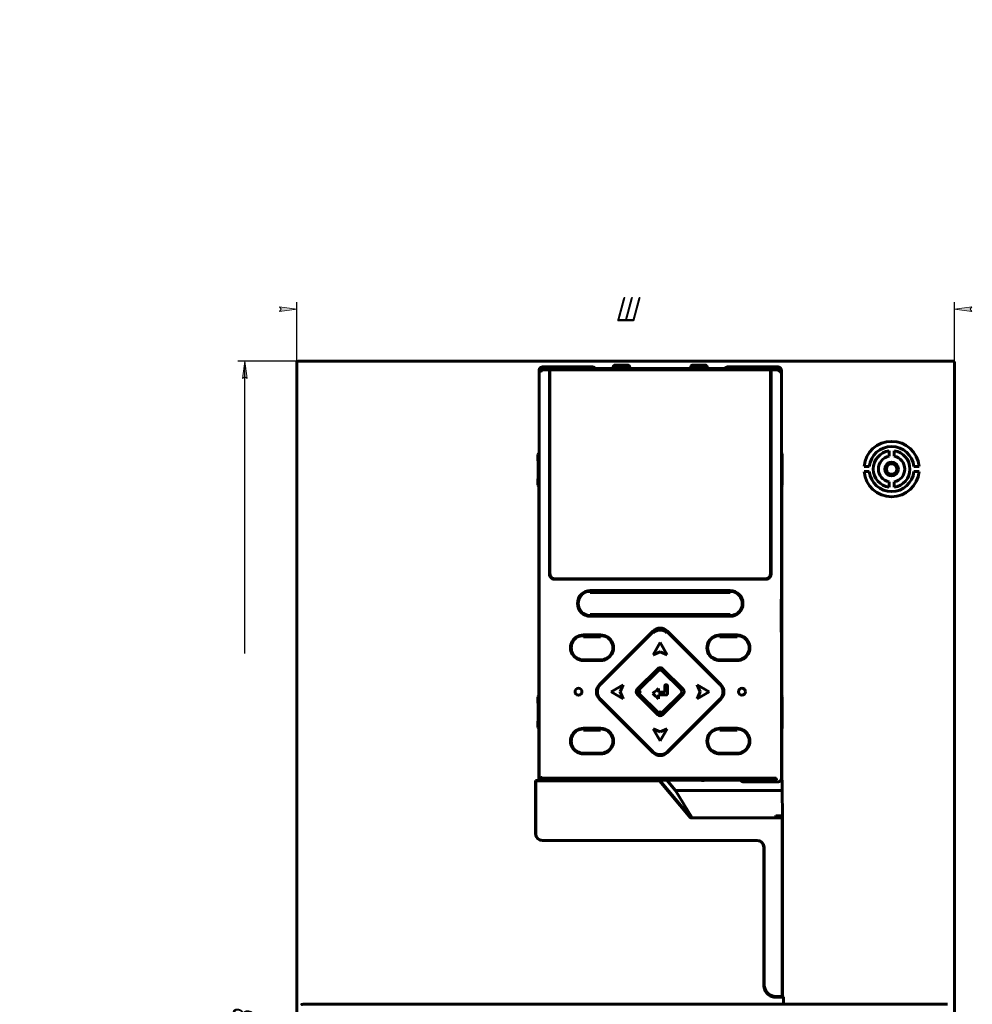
# Model space of a CAD drawing. Header units: millimetres. Extents: x 0 to 841, y 0 to 594.
# Tile 3 of 8: x 0 to 275, y 310 to 594. Entities that reach past the tile are written whole.
import ezdxf

# ---------------------------------------------------------------- set-up
doc = ezdxf.new("R2010")
doc.units = ezdxf.units.MM
doc.linetypes.add('K5LT_BASIC', pattern=[0])
doc.linetypes.add('K5LT_THIN', pattern=[0])
doc.layers.add('Системный слой', color=7, linetype='Continuous')
doc.styles.add('KDIMTEXTSTYLE', font='GOST_AU.SHX', dxfattribs={"width": 0.96, "oblique": 15, "height": 5})
doc.dimstyles.new('KDIMSTYLE (1.00)', dxfattribs={"dimtxt": 5, "dimasz": 1, "dimexe": 2, "dimexo": 0, "dimgap": 1, "dimtad": 1, "dimtxsty": 'KDIMTEXTSTYLE', "dimsah": 1, "dimcen": 0, "dimdle": 1, "dimadec": 0, "dimazin": 0, "dimtfac": 0.667, "dimtmove": 0, "dimatfit": 3, "dimfxl": 1, "dimtvp": 1, "dimtolj": 1, "dimtzin": 0, "dimarcsym": 0})

# ---------------------------------------------------------------- blocks, each defined once
blk = doc.blocks.new('KDIMARROW_01')
at = {"layer": 'Системный слой'}
blk.add_hatch(color=0, dxfattribs=at).paths.add_polyline_path([(0, 0), (-5, 0.66), (-4.5, 0), (-5, -0.66)])
at = {"layer": 'Системный слой', "color": 0, "linetype": 'K5LT_THIN', "lineweight": 18}
for p, q in [((-4.5, 0), (-5, 0.66)), ((-5, 0.66), (0, 0)), ((0, 0), (-5, -0.66)), ((-5, -0.66), (-4.5, 0)), ((0, 0), (-1, 0))]:
    blk.add_line(p, q, dxfattribs=at)

msp = doc.modelspace()

# ---------------------------------------------------------------- linework, layer by layer
at = {"layer": 'Системный слой', "color": 150, "linetype": 'K5LT_BASIC', "lineweight": 60, "true_color": 0x0080ff}
for p, q in [((80.03, 115.885), (80.03, 494.887)), ((80.53, 495.386), (269.531, 495.386)), ((270.03, 494.887), (270.03, 115.885)), ((150.03, 492.705), (150.03, 374.905)), ((151.029, 493.704), (165.528, 493.704)), ((151.294, 492.87), (151.294, 493.163)), ((151.538, 493.192), (153.018, 493.192)), ((153.013, 492.893), (151.538, 492.893)), ((153.013, 492.893), (153.013, 433.888)), ((153.018, 493.192), (153.03, 493.23)), ((153.03, 433.906), (153.03, 493.23)), ((153.03, 493.23), (217.03, 493.23)), ((153.03, 492.443), (153.18, 492.443)), ((153.189, 493.197), (153.18, 493.206)), ((216.88, 493.206), (153.18, 493.206)), ((153.18, 493.206), (153.18, 434.006)), ((153.189, 493.197), (216.871, 493.197)), ((153.194, 434.02), (153.194, 492.897)), ((216.866, 492.897), (153.194, 492.897)), ((165.724, 493.303), (204.335, 493.303)), ((171.45, 493.691), (171.45, 493.604)), ((176.21, 493.686), (171.45, 493.686)), ((171.45, 493.604), (176.21, 493.604)), ((171.502, 493.917), (176.159, 493.917)), ((171.933, 494.216), (175.727, 494.216)), ((176.21, 493.604), (176.21, 493.691)), ((193.85, 493.691), (193.85, 493.604)), ((198.61, 493.686), (193.85, 493.686)), ((193.85, 493.604), (198.61, 493.604)), ((193.902, 493.917), (198.559, 493.917)), ((194.333, 494.216), (198.127, 494.216)), ((198.61, 493.604), (198.61, 493.691)), ((204.526, 493.712), (219.032, 493.712)), ((219.032, 493.702), (204.534, 493.702)), ((216.866, 434.02), (216.866, 492.897)), ((216.871, 493.197), (216.88, 493.206)), ((216.88, 434.006), (216.88, 493.206)), ((216.88, 492.448), (217.03, 492.448)), ((217.043, 493.192), (217.03, 493.23)), ((217.03, 493.23), (217.03, 433.906)), ((217.043, 493.192), (218.522, 493.192)), ((218.522, 492.893), (217.048, 492.893)), ((217.048, 433.888), (217.048, 492.893)), ((219.521, 492.448), (219.482, 492.448)), ((220.03, 492.713), (220.03, 492.713)), ((220.03, 492.703), (220.03, 426.706)), ((251.13, 467.952), (251.13, 469.473)), ((252.63, 469.473), (252.63, 467.952)), ((149.703, 468.423), (149.93, 468.763)), ((149.703, 468.423), (149.703, 466.58)), ((149.815, 466.412), (149.703, 466.58)), ((149.815, 466.412), (149.815, 461.59)), ((149.93, 468.763), (150.03, 468.763)), ((220.03, 468.763), (220.13, 468.763)), ((220.13, 468.763), (220.305, 468.501)), ((220.305, 466.501), (220.246, 466.412)), ((220.246, 461.59), (220.246, 466.412)), ((220.305, 466.501), (220.305, 468.501)), ((243.916, 464.976), (245.424, 464.976)), ((258.337, 464.976), (259.845, 464.976)), ((149.703, 461.423), (149.815, 461.59)), ((149.703, 461.423), (149.703, 459.58)), ((220.246, 461.59), (220.305, 461.501)), ((220.305, 459.501), (220.305, 461.501)), ((245.424, 463.476), (243.916, 463.476)), ((259.845, 463.476), (258.337, 463.476)), ((149.93, 459.239), (149.703, 459.58)), ((149.93, 459.239), (149.93, 398.763)), ((150.03, 459.239), (149.93, 459.239)), ((220.13, 459.239), (220.03, 459.239)), ((220.305, 459.501), (220.13, 459.239)), ((220.13, 398.763), (220.13, 459.239)), ((251.13, 458.98), (251.13, 460.501)), ((252.63, 460.501), (252.63, 458.98)), ((153.03, 433.906), (153.013, 433.888)), ((153.18, 434.006), (153.194, 434.02)), ((154.513, 432.389), (215.548, 432.389)), ((215.366, 432.52), (154.694, 432.52)), ((159.452, 432.389), (159.452, 432.52)), ((184.03, 432.52), (184.03, 432.389)), ((185.903, 432.389), (185.903, 432.52)), ((206.329, 432.52), (206.329, 432.389)), ((216.866, 434.02), (216.88, 434.006)), ((217.048, 433.888), (217.03, 433.906)), ((164.83, 429.106), (164.83, 429.076)), ((164.83, 429.106), (205.23, 429.106)), ((164.83, 429.076), (205.23, 429.076)), ((164.83, 428.606), (164.83, 428.906)), ((164.83, 428.906), (205.23, 428.906)), ((205.23, 428.606), (164.83, 428.606)), ((177.435, 428.686), (177.435, 428.686)), ((205.23, 429.076), (205.23, 429.106)), ((205.23, 428.906), (205.23, 428.606)), ((206.329, 428.939), (206.329, 428.729)), ((219.978, 425.706), (219.978, 418.106)), ((164.83, 422.206), (205.23, 422.206)), ((164.83, 422.206), (164.83, 421.906)), ((205.23, 421.906), (164.83, 421.906)), ((205.23, 421.735), (164.83, 421.735)), ((164.83, 421.735), (164.83, 421.706)), ((205.23, 421.706), (164.83, 421.706)), ((169.771, 422.206), (169.771, 421.735)), ((170.59, 422.206), (170.59, 421.841)), ((170.59, 421.841), (170.59, 421.735)), ((170.714, 422.206), (170.714, 421.735)), ((170.84, 422.206), (170.84, 421.735)), ((170.914, 422.206), (170.914, 421.735)), ((171.012, 422.206), (171.012, 421.735)), ((171.158, 422.206), (171.158, 421.735)), ((171.4, 422.206), (171.4, 421.735)), ((177.335, 422.206), (177.335, 421.735)), ((179.02, 421.735), (179.02, 422.206)), ((179.03, 422.206), (179.03, 421.735)), ((191.03, 422.206), (191.03, 421.735)), ((191.03, 421.735), (191.03, 422.206)), ((192.835, 421.735), (192.835, 422.206)), ((205.23, 422.005), (196.616, 422.005)), ((205.23, 421.906), (205.23, 422.206)), ((205.23, 421.706), (205.23, 421.735)), ((206.617, 422.005), (206.057, 422.005)), ((206.329, 422.082), (206.329, 421.872)), ((162.831, 416.305), (167.83, 416.305)), ((162.831, 416.105), (162.831, 415.805)), ((162.831, 416.105), (167.83, 416.105)), ((167.83, 415.805), (162.831, 415.805)), ((167.494, 402.027), (182.909, 417.441)), ((167.509, 402.012), (182.923, 417.427)), ((167.777, 402.027), (182.909, 417.159)), ((167.83, 415.805), (167.83, 416.105)), ((182.923, 417.427), (182.909, 417.441)), ((183.121, 416.946), (182.909, 417.159)), ((186.939, 416.946), (187.152, 417.159)), ((187.152, 417.441), (202.566, 402.027)), ((187.152, 417.159), (202.284, 402.027)), ((202.23, 416.305), (207.23, 416.305)), ((202.23, 416.305), (202.23, 416.276)), ((202.23, 416.105), (202.23, 415.805)), ((202.23, 416.105), (207.23, 416.105)), ((207.23, 415.805), (202.23, 415.805)), ((206.329, 416.305), (206.329, 415.805)), ((207.23, 416.305), (207.23, 416.276)), ((207.23, 415.805), (207.23, 416.105)), ((220.03, 417.106), (220.03, 374.905)), ((159.452, 413.519), (159.452, 414.113)), ((185.03, 414.093), (182.995, 410.568)), ((187.065, 410.568), (185.03, 414.093)), ((159.452, 411.098), (159.452, 411.692)), ((185.03, 411.433), (182.995, 410.568)), ((182.995, 410.568), (184.003, 410.996)), ((184.571, 411.238), (185.03, 411.433)), ((187.065, 410.568), (185.03, 411.433)), ((186.2, 410.936), (187.065, 410.568)), ((167.83, 409.106), (162.831, 409.106)), ((167.83, 408.906), (162.831, 408.906)), ((207.23, 409.106), (202.23, 409.106)), ((202.23, 408.906), (202.23, 408.935)), ((207.23, 408.906), (202.23, 408.906)), ((206.329, 409.106), (206.329, 408.906)), ((207.23, 408.906), (207.23, 408.935)), ((184.323, 406.553), (178.382, 400.612)), ((179.09, 400.612), (184.323, 405.845)), ((191.678, 400.612), (185.737, 406.553)), ((185.737, 405.845), (190.97, 400.612)), ((167.494, 402.027), (167.509, 402.012)), ((170.842, 399.905), (174.367, 401.94)), ((174.367, 401.94), (173.502, 399.905)), ((186.432, 401.784), (186.421, 401.769)), ((196.558, 399.905), (195.693, 401.94)), ((199.218, 399.905), (195.693, 401.94)), ((202.552, 402.012), (202.566, 402.027)), ((149.703, 398.423), (149.93, 398.763)), ((149.703, 398.423), (149.703, 396.58)), ((149.93, 398.763), (150.03, 398.763)), ((170.842, 399.905), (174.367, 397.87)), ((173.698, 399.446), (173.502, 399.905)), ((173.502, 399.905), (174.367, 397.87)), ((174.367, 397.87), (173.941, 398.873)), ((178.382, 399.198), (184.323, 393.257)), ((179.09, 400.612), (179.303, 400.4)), ((179.09, 399.198), (179.303, 399.41)), ((184.323, 393.965), (179.09, 399.198)), ((184.513, 399.767), (184.513, 400.875)), ((184.52, 400.862), (184.513, 400.856)), ((185.03, 399.767), (184.513, 399.767)), ((184.513, 397.866), (184.513, 398.973)), ((184.513, 398.973), (185.03, 398.973)), ((185.03, 399.769), (184.52, 399.769)), ((185.977, 399.769), (185.03, 399.769)), ((185.737, 393.257), (191.678, 399.198)), ((190.97, 399.198), (185.737, 393.965)), ((186.338, 399.769), (186.316, 399.769)), ((186.354, 399.767), (186.338, 399.769)), ((195.693, 397.87), (199.218, 399.905)), ((196.558, 399.905), (195.693, 397.87)), ((195.693, 397.87), (196.558, 399.905)), ((196.363, 400.365), (196.558, 399.905)), ((220.03, 398.763), (220.13, 398.763)), ((220.13, 398.763), (220.305, 398.501)), ((220.305, 396.501), (220.305, 398.501)), ((149.815, 396.412), (149.703, 396.58)), ((149.815, 391.59), (149.815, 396.412)), ((182.909, 382.369), (167.494, 397.784)), ((182.909, 382.652), (167.777, 397.784)), ((184.513, 397.889), (184.518, 397.884)), ((184.513, 397.866), (184.518, 397.884)), ((202.552, 397.798), (187.137, 382.384)), ((202.284, 397.784), (187.152, 382.652)), ((202.566, 397.784), (187.152, 382.369)), ((220.305, 396.501), (220.246, 396.412)), ((220.246, 391.59), (220.246, 396.412)), ((184.323, 393.965), (184.535, 394.178)), ((185.525, 394.178), (185.737, 393.965)), ((149.703, 391.423), (149.815, 391.59)), ((149.703, 391.423), (149.703, 389.58)), ((149.93, 389.239), (149.703, 389.58)), ((220.246, 391.59), (220.305, 391.501)), ((220.305, 389.501), (220.305, 391.501)), ((150.03, 389.239), (149.93, 389.239)), ((149.93, 389.239), (149.93, 374.506)), ((162.831, 389.355), (167.83, 389.355)), ((162.831, 389.355), (162.831, 389.326)), ((162.831, 389.155), (162.831, 388.855)), ((167.83, 388.855), (162.831, 388.855)), ((167.83, 389.355), (167.83, 389.326)), ((167.83, 388.855), (167.83, 389.155)), ((185.03, 385.717), (182.995, 389.242)), ((182.995, 389.242), (185.03, 388.377)), ((187.065, 389.242), (185.03, 385.717)), ((185.03, 388.377), (187.065, 389.242)), ((202.23, 389.355), (207.23, 389.355)), ((202.23, 389.155), (202.23, 388.855)), ((207.23, 388.855), (202.23, 388.855)), ((207.23, 388.855), (207.23, 389.155)), ((220.13, 389.239), (220.03, 389.239)), ((220.305, 389.501), (220.13, 389.239)), ((220.13, 374.506), (220.13, 389.239)), ((167.83, 382.156), (162.831, 382.156)), ((162.831, 381.956), (162.831, 381.985)), ((167.83, 381.956), (162.831, 381.956)), ((167.83, 381.956), (167.83, 381.985)), ((187.137, 382.384), (187.152, 382.369)), ((207.23, 382.156), (202.23, 382.156)), ((207.23, 381.956), (202.23, 381.956)), ((150.03, 374.905), (150.505, 375.379)), ((149.01, 374.256), (148.974, 374.293)), ((149.16, 374.293), (148.974, 374.293)), ((148.974, 374.293), (148.974, 358.966)), ((149.01, 374.256), (149.688, 374.256)), ((149.01, 358.966), (149.01, 374.256)), ((149.06, 374.186), (149.06, 358.986)), ((149.06, 374.186), (184.831, 374.186)), ((149.688, 374.256), (149.66, 374.284)), ((149.93, 374.506), (149.688, 374.263)), ((149.688, 374.263), (149.688, 374.256)), ((184.934, 374.263), (149.688, 374.263)), ((149.93, 374.506), (163.53, 374.506)), ((151.528, 374.405), (151.386, 374.263)), ((151.528, 374.905), (218.532, 374.905)), ((218.532, 374.405), (151.528, 374.405)), ((161.203, 374.263), (161.247, 374.352)), ((208.814, 374.352), (161.247, 374.352)), ((171.78, 374.703), (163.53, 374.703)), ((163.53, 374.405), (163.53, 374.703)), ((163.53, 374.267), (163.53, 374.352)), ((164.73, 374.905), (164.73, 374.703)), ((165.93, 374.352), (165.93, 374.277)), ((165.93, 374.277), (170.73, 374.277)), ((170.73, 374.277), (170.73, 374.352)), ((171.73, 374.703), (171.73, 374.905)), ((171.73, 374.598), (171.73, 374.703)), ((171.78, 374.905), (171.78, 374.598)), ((171.78, 374.598), (198.28, 374.598)), ((197.33, 374.556), (172.73, 374.556)), ((172.73, 374.556), (172.73, 374.528)), ((172.73, 374.528), (197.33, 374.528)), ((197.33, 374.514), (172.73, 374.514)), ((172.73, 374.514), (172.73, 374.486)), ((172.73, 374.506), (197.33, 374.506)), ((172.73, 374.486), (197.33, 374.486)), ((172.73, 374.472), (172.73, 374.445)), ((197.33, 374.472), (172.73, 374.472)), ((172.73, 374.445), (197.33, 374.445)), ((172.73, 374.405), (172.73, 374.444)), ((172.73, 374.444), (197.33, 374.444)), ((172.73, 374.263), (172.73, 374.352)), ((193.81, 363.486), (184.831, 374.186)), ((184.934, 374.263), (186.024, 374.352)), ((184.934, 374.263), (193.978, 363.486)), ((186.909, 374.352), (189.43, 371.347)), ((197.33, 374.528), (197.33, 374.556)), ((197.33, 374.486), (197.33, 374.514)), ((197.33, 374.472), (197.33, 374.444)), ((197.33, 374.444), (197.33, 374.405)), ((197.33, 374.352), (197.33, 374.228)), ((197.33, 374.028), (197.33, 374.228)), ((197.33, 374.028), (197.33, 373.944)), ((197.33, 373.944), (197.33, 373.902)), ((198.28, 374.905), (198.28, 374.703)), ((206.53, 374.703), (198.28, 374.703)), ((199.78, 374.905), (199.78, 374.703)), ((205.33, 374.703), (205.33, 374.905)), ((206.53, 374.905), (206.53, 374.703)), ((206.53, 374.419), (206.53, 374.703)), ((206.53, 374.506), (208.117, 374.506)), ((206.53, 374.419), (208.162, 374.419)), ((208.14, 374.46), (207.918, 374.905)), ((208.28, 374.506), (218.577, 374.506)), ((208.453, 374.419), (218.581, 374.419)), ((219.032, 373.906), (209.033, 373.906)), ((218.582, 374.407), (218.557, 374.905)), ((219.904, 374.419), (220.217, 374.419)), ((219.947, 374.506), (220.13, 374.506)), ((220.13, 374.506), (220.217, 374.419)), ((220.217, 371.347), (220.217, 374.419)), ((189.43, 371.347), (194.217, 363.486)), ((189.43, 371.347), (220.217, 371.347)), ((220.217, 371.347), (220.344, 364.086)), ((220.344, 364.086), (218.502, 364.086)), ((218.73, 363.467), (218.73, 364.086)), ((220.338, 364.086), (220.338, 311.755)), ((215.324, 363.486), (193.81, 363.486)), ((217.963, 363.476), (217.882, 363.476)), ((220.275, 311.932), (220.275, 363.44)), ((151.01, 356.966), (151.01, 356.929)), ((213.01, 356.966), (151.01, 356.966)), ((151.01, 356.929), (213.01, 356.929)), ((151.06, 356.986), (213.07, 356.986)), ((213.01, 356.966), (213.01, 356.929)), ((214.974, 354.966), (214.974, 315.185)), ((215.01, 315.185), (215.01, 354.966)), ((215.07, 354.986), (215.07, 315.386)), ((218.434, 311.745), (218.434, 311.747)), ((218.509, 311.746), (218.434, 311.745)), ((218.434, 311.745), (218.434, 311.745)), ((218.434, 311.739), (218.434, 311.745)), ((218.434, 311.739), (218.434, 311.736)), ((218.434, 311.736), (218.434, 311.736)), ((218.509, 311.746), (218.509, 311.746)), ((218.51, 311.739), (218.51, 311.739)), ((218.51, 311.739), (218.511, 311.691)), ((218.788, 311.702), (218.511, 311.691)), ((218.73, 311.755), (218.73, 311.904)), ((218.73, 311.755), (220.338, 311.755)), ((218.788, 311.754), (218.788, 311.702)), ((220.349, 311.745), (220.338, 311.755)), ((220.848, 311.736), (220.63, 311.736)), ((220.63, 311.736), (220.63, 309.644)), ((215.434, 309.67), (87.427, 309.67)), ((220.63, 309.644), (268.01, 309.644))]:
    msp.add_line(p, q, dxfattribs=at)
for centre, radius in [((251.88, 464.226), 2), ((251.872, 464.225), 1.5), ((161.429, 399.905), 1), ((208.631, 399.905), 1)]:
    msp.add_circle(centre, radius, dxfattribs=at)
for centre, radius, start, end in [((204.535, 492.699), 1.003, 166.27034, 168.58252), ((251.88, 464.226), 8, 5.37938, 174.62062), ((251.88, 464.226), 6.5, 6.62581, 173.37419), ((251.88, 464.226), 5.3, 98.1352, 261.8648), ((251.88, 464.226), 5.3, 278.1352, 81.8648), ((251.88, 464.226), 3.8, 101.38311, 258.61689), ((251.88, 464.226), 3.8, 281.38311, 78.61689), ((251.88, 464.226), 8, 185.37938, 354.62062), ((251.88, 464.226), 6.5, 186.62581, 353.37419), ((164.83, 425.406), 3.7, 90, 270), ((164.83, 425.406), 3.5, 90, 270), ((177.435, 428.586), 0.1, 90.00001, 168.60357), ((205.23, 425.406), 3.7, 270, 90), ((205.23, 425.406), 3.5, 288.29057, 90), ((179.37, 422.386), 1.125, 189.21927, 215.33924), ((205.23, 425.406), 3.5, 270, 288.29057), ((185.03, 415.32), 3, 45, 135), ((185.03, 415.037), 3, 45, 135), ((162.83, 412.605), 3.7, 89.99663, 270.00357), ((162.83, 412.605), 3.5, 89.99643, 270.00357), ((167.83, 412.605), 3.7, 269.99663, 90.00357), ((167.83, 412.605), 3.5, 269.99643, 90.00357), ((185.03, 415.037), 2.7, 45, 135), ((202.23, 412.605), 3.7, 89.99663, 270.00337), ((202.23, 412.605), 3.67, 89.9966, 270.00337), ((202.23, 412.605), 3.5, 89.99643, 270.00357), ((207.23, 412.605), 3.7, 269.99663, 90.00357), ((207.23, 412.605), 3.67, 0, 90.00357), ((207.23, 412.605), 3.5, 269.99643, 90.00357), ((207.23, 412.605), 3.67, 269.9966, 0), ((185.03, 405.846), 1, 45, 135), ((185.03, 405.138), 1, 45, 135), ((169.615, 399.905), 3, 135, 225), ((169.898, 399.905), 3, 135, 225), ((200.162, 399.905), 3, 315, 45), ((200.445, 399.905), 2.979, 0, 45), ((200.445, 399.905), 3, 315, 45), ((179.089, 399.905), 1, 135, 225), ((179.798, 399.905), 1, 135, 225), ((179.798, 399.905), 0.7, 135, 225), ((190.263, 399.905), 1, 0, 45), ((190.263, 399.905), 1, 315, 0), ((190.971, 399.905), 1, 315, 45), ((200.445, 399.905), 2.979, 315, 0), ((185.03, 394.673), 1, 225, 315), ((185.03, 393.964), 1, 225, 315), ((185.03, 394.673), 0.7, 225, 315), ((162.83, 385.655), 3.7, 89.99663, 270.00357), ((162.83, 385.655), 3.67, 89.9966, 270.00357), ((162.83, 385.655), 3.5, 89.99643, 270.00357), ((167.83, 385.655), 3.7, 269.99663, 90.00357), ((167.83, 385.655), 3.67, 0, 90.00357), ((167.83, 385.655), 3.5, 269.99643, 90.00357), ((202.23, 385.655), 3.7, 89.99663, 270.00337), ((202.23, 385.655), 3.5, 89.99643, 270.00357), ((207.23, 385.655), 3.7, 269.99663, 90.00357), ((207.23, 385.655), 3.5, 269.99643, 90.00357), ((167.83, 385.655), 3.67, 269.9966, 0), ((185.03, 384.773), 3, 225, 315), ((185.03, 384.49), 3, 225, 315), ((151.01, 358.966), 2.037, 180, 270), ((151.01, 358.966), 2, 180, 270), ((151.06, 358.986), 2, 180, 270), ((213.01, 354.966), 2, 0, 90), ((213.01, 354.966), 1.963, 0, 90), ((213.07, 354.986), 2, 0, 90), ((218.51, 315.185), 3.537, 180, 204.44267), ((218.51, 315.185), 3.5, 180, 204.44267), ((218.57, 315.386), 3.5, 180, 201.94874), ((219.01, 313.386), 1.3, 346.56176, 13.43824)]:
    msp.add_arc(centre, radius, start, end, dxfattribs=at)
for start_param, end_param in [(0, 1.5707963), (4.712389, 6.2831853)]:
    msp.add_ellipse((198.28, 374.651), major_axis=(1.5, 0), ratio=0.0349208, start_param=start_param, end_param=end_param, dxfattribs=at)
for points, weights in [([(80.03, 494.887), (80.03, 495.179), (80.237, 495.386), (80.53, 495.386)], [1, 0.805383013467, 0.805383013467, 1]), ([(269.531, 495.386), (269.824, 495.386), (270.03, 495.179), (270.03, 494.887)], [1, 0.805383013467, 0.805383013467, 1]), ([(150.505, 492.228), (150.526, 492.77), (150.927, 493.163), (151.488, 493.191)], [1, 0.816916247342, 0.816916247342, 1]), ([(151.503, 492.892), (150.941, 492.872), (150.534, 492.602), (150.505, 492.228)], [1, 0.816916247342, 0.816916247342, 1]), ([(151.488, 493.191), (151.505, 493.192), (151.521, 493.192), (151.538, 493.192)], [1, 0.999794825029, 0.999794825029, 1]), ([(151.538, 492.893), (151.526, 492.893), (151.515, 492.892), (151.503, 492.892)], [1, 0.999794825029, 0.999794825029, 1]), ([(153.018, 493.192), (153.015, 493.184), (153.013, 493.061), (153.013, 492.893)], [1, 0.816916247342, 0.816916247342, 1]), ([(153.194, 492.897), (153.194, 493.071), (153.192, 493.194), (153.189, 493.197)], [1, 0.808834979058, 0.808834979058, 1]), ([(166.154, 493.206), (166.136, 493.215), (166.118, 493.222), (166.1, 493.23)], [0.878736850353, 0.881739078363, 0.885007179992, 0.888541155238]), ([(166.529, 492.897), (166.434, 493.025), (166.313, 493.127), (166.172, 493.197)], [0.857997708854, 0.848030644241, 0.853961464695, 0.875790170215]), ([(171.449, 493.303), (171.45, 493.403), (171.45, 493.504), (171.45, 493.604)], [0.972834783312, 0.979956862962, 0.989011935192, 1]), ([(171.451, 493.717), (171.45, 493.708), (171.45, 493.7), (171.45, 493.691)], [1, 0.999787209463, 0.999787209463, 1]), ([(171.933, 494.216), (171.662, 494.201), (171.465, 493.997), (171.451, 493.717)], [1, 0.816916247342, 0.816916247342, 1]), ([(175.727, 494.216), (175.999, 494.201), (176.195, 493.997), (176.21, 493.717)], [1, 0.816916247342, 0.816916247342, 1]), ([(176.21, 493.691), (176.21, 493.7), (176.21, 493.708), (176.21, 493.717)], [1, 0.999787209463, 0.999787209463, 1]), ([(176.21, 493.604), (176.21, 493.504), (176.21, 493.403), (176.211, 493.303)], [1, 0.989010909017, 0.979955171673, 0.97283278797]), ([(193.849, 493.303), (193.85, 493.403), (193.85, 493.504), (193.85, 493.604)], [0.972834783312, 0.979956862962, 0.989011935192, 1]), ([(193.851, 493.717), (193.85, 493.708), (193.85, 493.7), (193.85, 493.691)], [1, 0.999787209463, 0.999787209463, 1]), ([(194.333, 494.216), (194.062, 494.201), (193.865, 493.997), (193.851, 493.717)], [1, 0.816916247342, 0.816916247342, 1]), ([(198.127, 494.216), (198.399, 494.201), (198.595, 493.997), (198.61, 493.717)], [1, 0.816916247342, 0.816916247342, 1]), ([(198.61, 493.691), (198.61, 493.7), (198.61, 493.708), (198.61, 493.717)], [1, 0.999787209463, 0.999787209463, 1]), ([(198.61, 493.604), (198.61, 493.504), (198.61, 493.403), (198.611, 493.303)], [1, 0.989010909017, 0.979955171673, 0.97283278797]), ([(203.887, 493.197), (203.746, 493.127), (203.624, 493.025), (203.53, 492.897)], [0.875795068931, 0.853961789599, 0.84802959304, 0.857998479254]), ([(203.721, 493.303), (203.917, 493.571), (204.21, 493.712), (204.526, 493.712)], [0.868661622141, 0.843947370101, 0.887726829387, 1]), ([(203.959, 493.23), (203.94, 493.222), (203.922, 493.215), (203.905, 493.206)], [0.888536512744, 0.885005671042, 0.88174026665, 0.878740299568]), ([(216.871, 493.197), (216.868, 493.194), (216.866, 493.071), (216.866, 492.897)], [1, 0.80883497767, 0.80883497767, 1]), ([(217.048, 492.893), (217.048, 493.061), (217.046, 493.184), (217.043, 493.192)], [1, 0.816916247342, 0.816916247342, 1]), ([(218.522, 493.192), (218.539, 493.192), (218.555, 493.192), (218.572, 493.191)], [1, 0.999794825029, 0.999794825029, 1]), ([(218.557, 492.892), (218.546, 492.892), (218.534, 492.893), (218.522, 492.893)], [1, 0.999794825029, 0.999794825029, 1]), ([(219.556, 492.228), (219.526, 492.602), (219.119, 492.872), (218.557, 492.892)], [1, 0.816916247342, 0.816916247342, 1]), ([(218.572, 493.191), (219.133, 493.163), (219.535, 492.77), (219.556, 492.228)], [1, 0.816916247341, 0.816916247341, 1]), ([(220.03, 492.713), (220.03, 493.298), (219.617, 493.712), (219.032, 493.712)], [1, 0.805381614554, 0.805381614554, 1]), ([(153.03, 467.753), (153.09, 467.647), (153.14, 467.537), (153.18, 467.423)], [0.869146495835, 0.876328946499, 0.886012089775, 0.898195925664]), ([(216.88, 467.423), (216.92, 467.537), (216.97, 467.647), (217.03, 467.753)], [0.898213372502, 0.886025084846, 0.876338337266, 0.869153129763]), ([(153.18, 460.579), (153.14, 460.465), (153.09, 460.355), (153.03, 460.249)], [0.898195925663, 0.886012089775, 0.876328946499, 0.869146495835]), ([(217.03, 460.249), (216.97, 460.355), (216.92, 460.465), (216.88, 460.579)], [0.869153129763, 0.876338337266, 0.886025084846, 0.898213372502]), ([(154.513, 432.389), (153.634, 432.389), (153.013, 433.01), (153.013, 433.888)], [1, 0.80480826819, 0.80480826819, 1]), ([(153.194, 434.02), (153.194, 433.141), (153.815, 432.52), (154.694, 432.52)], [1, 0.8048106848, 0.8048106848, 1]), ([(215.366, 432.52), (216.245, 432.52), (216.866, 433.141), (216.866, 434.02)], [1, 0.804810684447, 0.804810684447, 1]), ([(217.048, 433.888), (217.048, 433.01), (216.426, 432.389), (215.548, 432.389)], [1, 0.804808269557, 0.804808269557, 1]), ([(220.03, 426.706), (220, 426.706), (219.978, 426.292), (219.978, 425.706)], [1, 0.804737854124, 0.804737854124, 1]), ([(219.978, 418.106), (219.978, 417.52), (220, 417.106), (220.03, 417.106)], [1, 0.804737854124, 0.804737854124, 1]), ([(150.505, 375.379), (150.534, 375.113), (150.941, 374.919), (151.503, 374.905)], [1, 0.816916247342, 0.816916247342, 1]), ([(149.66, 374.284), (149.654, 374.289), (149.448, 374.293), (149.16, 374.293)], [1, 0.808833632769, 0.808833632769, 1]), ([(151.503, 374.905), (151.512, 374.905), (151.52, 374.905), (151.528, 374.905)], [1, 0.999794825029, 0.999794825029, 1]), ([(163.53, 374.267), (163.53, 374.265), (163.531, 374.264), (163.532, 374.263)], [1, 0.99799105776, 0.996159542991, 0.994505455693]), ([(171.78, 374.598), (168.78, 374.598), (168.78, 374.703), (171.78, 374.703)], [1, 0.333333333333, 0.333333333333, 1]), ([(207.918, 374.905), (208.038, 374.665), (208.239, 374.491), (208.49, 374.405)], [0.875613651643, 0.839363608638, 0.847303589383, 0.899433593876]), ([(208.057, 374.697), (208.042, 374.766), (208.035, 374.836), (208.034, 374.905)], [0.927432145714, 0.947122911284, 0.970736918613, 0.998274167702]), ([(208.17, 374.405), (208.157, 374.428), (208.145, 374.45), (208.134, 374.473)], [0.867834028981, 0.870751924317, 0.874109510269, 0.877906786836]), ([(209.033, 373.906), (208.704, 373.906), (208.398, 374.06), (208.203, 374.352)], [1, 0.878997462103, 0.832855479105, 0.861574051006]), ([(218.532, 374.905), (218.541, 374.905), (218.549, 374.905), (218.557, 374.905)], [1, 0.999794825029, 0.999794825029, 1]), ([(218.582, 374.407), (218.565, 374.406), (218.549, 374.405), (218.532, 374.405)], [1, 0.999794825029, 0.999794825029, 1]), ([(220.03, 374.905), (220.03, 374.319), (219.617, 373.906), (219.032, 373.906)], [1, 0.805381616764, 0.805381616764, 1]), ([(217.963, 363.476), (218.164, 363.66), (218.344, 363.864), (218.502, 364.086)], [1, 0.996364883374, 0.996364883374, 1]), ([(220.275, 363.44), (219.133, 363.469), (217.345, 363.486), (215.324, 363.486)], [1, 0.923052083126, 0.923052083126, 1]), ([(218.788, 311.754), (218.704, 311.751), (218.611, 311.749), (218.509, 311.746)], [1, 0.998364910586, 0.998044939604, 0.999040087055]), ([(218.57, 311.903), (219.245, 311.91), (219.821, 311.92), (220.275, 311.932)], [1, 0.986795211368, 0.986795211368, 1]), ([(220.63, 311.736), (220.172, 311.722), (219.548, 311.711), (218.788, 311.702)], [1, 0.982898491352, 0.982898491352, 1]), ([(220.848, 311.736), (220.56, 311.736), (220.354, 311.74), (220.349, 311.745)], [1, 0.808833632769, 0.808833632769, 1]), ([(87.427, 309.67), (84.057, 309.67), (81.612, 309.65), (81.435, 309.62)], [1, 0.816916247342, 0.816916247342, 1]), ([(220.63, 309.644), (219.532, 309.66), (217.63, 309.67), (215.434, 309.67)], [1, 0.910683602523, 0.910683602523, 1])]:
    msp.add_rational_spline(points, weights, degree=3, dxfattribs=at)
for points, knots in [([(150.03, 492.705), (150.03, 492.781), (150.043, 492.892), (150.086, 493.042), (150.138, 493.166), (150.222, 493.303), (150.341, 493.438), (150.483, 493.547), (150.622, 493.621), (150.74, 493.663), (150.872, 493.695), (150.966, 493.704), (151.029, 493.704)], [0, 0, 0, 0, 1.8787399, 2.7749417, 3.8740182, 5.204447, 6.7662541, 8.3278023, 9.6283773, 10.6680168, 11.4460198, 13, 13, 13, 13]), ([(165.528, 493.704), (165.568, 493.705), (165.633, 493.7), (165.72, 493.685), (165.778, 493.673), (165.842, 493.653), (165.903, 493.632), (165.954, 493.607), (166.019, 493.577), (166.07, 493.542), (166.124, 493.51), (166.171, 493.466), (166.223, 493.427), (166.262, 493.378), (166.31, 493.331), (166.341, 493.283), (166.364, 493.247), (166.375, 493.23)], [0, 0, 0, 0, 2.2650252, 3.3497875, 4.5294058, 5.6201322, 6.7926795, 7.976947, 9.0544071, 10.1709488, 11.3152788, 12.4547995, 13.5783112, 14.7498507, 15.8471762, 17.0599231, 18, 18, 18, 18]), ([(203.735, 493.303), (203.776, 493.358), (203.864, 493.453), (204.011, 493.56), (204.164, 493.636), (204.311, 493.68), (204.437, 493.699), (204.507, 493.702), (204.534, 493.702)], [0, 0, 0, 0, 2.0053981, 3.7467274, 5.3038629, 6.9598396, 8.2185102, 9, 9, 9, 9]), ([(219.032, 493.702), (219.1, 493.702), (219.227, 493.688), (219.4, 493.636), (219.55, 493.562), (219.682, 493.467), (219.799, 493.349), (219.896, 493.213), (219.967, 493.065), (220.01, 492.921), (220.027, 492.799), (220.03, 492.731), (220.03, 492.703)], [0, 0, 0, 0, 1.6913122, 3.1660242, 4.4801912, 5.8275643, 7.2143119, 8.5810832, 9.9573484, 11.2917367, 12.3081609, 13, 13, 13, 13]), ([(185.03, 398.973), (185.039, 398.973), (185.058, 398.973), (185.093, 398.973), (185.14, 398.973), (185.198, 398.973), (185.266, 398.972), (185.336, 398.973), (185.408, 398.973), (185.484, 398.973), (185.571, 398.972), (185.678, 398.974), (185.804, 398.972), (185.948, 398.974), (186.094, 398.972), (186.233, 398.974), (186.352, 398.973), (186.456, 398.974), (186.547, 398.971), (186.628, 398.974), (186.698, 398.972), (186.754, 398.977), (186.803, 398.987), (186.847, 399), (186.893, 399.019), (186.944, 399.048), (187, 399.092), (187.05, 399.145), (187.085, 399.198), (187.108, 399.242), (187.123, 399.278), (187.134, 399.316), (187.142, 399.354), (187.147, 399.396), (187.149, 399.432), (187.149, 399.467), (187.149, 399.502), (187.149, 399.544), (187.149, 399.593), (187.149, 399.647), (187.149, 399.706), (187.148, 399.766), (187.149, 399.823), (187.15, 399.872), (187.15, 399.912), (187.15, 399.949), (187.149, 399.992), (187.148, 400.051), (187.149, 400.124), (187.149, 400.203), (187.148, 400.275), (187.148, 400.341), (187.149, 400.412), (187.147, 400.503), (187.151, 400.62), (187.147, 400.763), (187.15, 400.912), (187.149, 401.045), (187.148, 401.149), (187.15, 401.239), (187.151, 401.305), (187.151, 401.359), (187.151, 401.391), (187.15, 401.425), (187.147, 401.461), (187.149, 401.498), (187.149, 401.54), (187.147, 401.579), (187.142, 401.615), (187.137, 401.645), (187.129, 401.673), (187.118, 401.701), (187.105, 401.73), (187.089, 401.758), (187.07, 401.786), (187.048, 401.812), (187.023, 401.838), (186.992, 401.865), (186.949, 401.894), (186.893, 401.921), (186.826, 401.94), (186.757, 401.947), (186.688, 401.942), (186.621, 401.925), (186.563, 401.899), (186.513, 401.867), (186.47, 401.83), (186.444, 401.8), (186.432, 401.784)], [0, 0, 0, 0, 0.420817, 0.9637535, 1.7191921, 2.7116727, 3.8584818, 5.0430881, 6.1896011, 7.390807, 8.785623, 10.5252597, 12.6324672, 15.0490585, 17.5665043, 19.8889781, 21.8539071, 23.4767037, 24.9843302, 26.3767535, 27.4850582, 28.4306473, 29.1754004, 29.9384351, 30.6381229, 31.5947162, 32.8042821, 34.0825042, 35.10955, 35.8767217, 36.4787929, 37.0153253, 37.7593379, 38.4142577, 39.0672408, 39.5123968, 40.0920166, 40.7934196, 41.5725055, 42.4458633, 43.4167038, 44.4493862, 45.3905824, 46.1750009, 46.8312004, 47.3366258, 47.9868201, 48.9126135, 50.2221463, 51.5593505, 52.7165512, 53.7199677, 54.7850844, 56.1889334, 58.1071467, 60.5318833, 63.106136, 65.3907158, 67.0111729, 68.1738809, 69.7825301, 70.2836048, 70.800071, 71.3318438, 71.8923422, 72.5157848, 73.1816319, 73.9073179, 74.4656907, 74.9359468, 75.3918431, 75.8567836, 76.3437911, 76.8495484, 77.3764586, 77.9218816, 78.4692464, 79.0629667, 79.8392012, 80.883909, 81.9910377, 83.066643, 84.1635525, 85.2545717, 86.3001261, 87.1507786, 88.0507366, 89, 89, 89, 89]), ([(186.432, 401.784), (186.422, 401.771), (186.405, 401.744), (186.385, 401.703), (186.372, 401.667), (186.363, 401.634), (186.358, 401.605), (186.356, 401.58), (186.355, 401.555), (186.354, 401.53), (186.354, 401.498), (186.354, 401.456), (186.354, 401.396), (186.354, 401.318), (186.356, 401.224), (186.353, 401.129), (186.355, 401.04), (186.357, 400.964), (186.356, 400.895), (186.355, 400.827), (186.354, 400.76), (186.354, 400.689), (186.355, 400.616), (186.355, 400.545), (186.355, 400.481), (186.354, 400.426), (186.354, 400.378), (186.355, 400.333), (186.356, 400.286), (186.357, 400.229), (186.354, 400.163), (186.354, 400.094), (186.354, 400.031), (186.354, 399.977), (186.354, 399.93), (186.354, 399.887), (186.355, 399.847), (186.354, 399.807), (186.354, 399.78), (186.354, 399.767)], [0, 0, 0, 0, 1.0150847, 1.8977421, 2.6548155, 3.350328, 3.9359233, 4.4047582, 4.8404155, 5.3795755, 5.906655, 6.720259, 7.8368018, 9.455754, 11.3512401, 13.3566126, 15.1094535, 16.5344961, 17.8313168, 19.1678018, 20.5313094, 21.8472055, 23.3273769, 24.81831, 26.0377954, 27.1208247, 28.0461269, 28.9075471, 29.7307785, 30.8144367, 32.2325604, 33.6548001, 34.8855679, 35.9281582, 36.8299897, 37.6557806, 38.4458809, 39.2249411, 40, 40, 40, 40]), ([(195.693, 401.94), (195.773, 401.753), (195.853, 401.565), (195.994, 401.231), (196.057, 401.085), (196.119, 400.939)], [0, 0, 0, 0, 0.2763926, 0.2763926, 0.49221359, 0.49221359, 0.49221359, 0.49221359]), ([(184.518, 397.884), (184.518, 397.968), (184.518, 398.051), (184.519, 398.218), (184.519, 398.301), (184.519, 398.468), (184.519, 398.551), (184.52, 398.747), (184.52, 398.86), (184.52, 398.973)], [0, 0, 0, 0, 0.22711191, 0.22711191, 0.45422382, 0.45422382, 0.68133575, 0.68133575, 0.98893771, 0.98893771, 0.98893771, 0.98893771]), ([(184.52, 399.769), (184.52, 399.86), (184.52, 399.951), (184.52, 400.134), (184.52, 400.225), (184.52, 400.498), (184.52, 400.68), (184.52, 400.862)], [0, 0, 0, 0, 0.2499999, 0.2499999, 0.4999998, 0.4999998, 1, 1, 1, 1]), ([(186.354, 399.767), (186.321, 399.769), (186.249, 399.772), (186.146, 399.775), (186.049, 399.774), (185.976, 399.769), (185.912, 399.764), (185.85, 399.762), (185.776, 399.762), (185.686, 399.763), (185.582, 399.765), (185.479, 399.767), (185.398, 399.768), (185.343, 399.768), (185.307, 399.768), (185.277, 399.767), (185.247, 399.766), (185.217, 399.766), (185.192, 399.767), (185.173, 399.768), (185.158, 399.768), (185.144, 399.767), (185.13, 399.767), (185.114, 399.767), (185.096, 399.767), (185.076, 399.767), (185.057, 399.767), (185.042, 399.767), (185.033, 399.767), (185.03, 399.767)], [0, 0, 0, 0, 1.5689812, 3.4168906, 4.9070518, 6.1552967, 6.9412114, 7.9677791, 8.9738276, 10.2509997, 11.945544, 13.6509711, 15.1352808, 16.1859181, 16.8596984, 17.5305158, 18.3370019, 19.2131404, 20.0284158, 20.6758037, 21.2871654, 21.9497957, 22.6320872, 23.4571524, 24.5475642, 25.9544876, 27.7327224, 29.0982815, 30, 30, 30, 30]), ([(215.324, 314.078), (215.46, 313.74), (215.644, 313.432), (216.107, 312.875), (216.376, 312.638), (216.825, 312.351), (216.981, 312.267), (217.297, 312.127), (217.457, 312.071), (217.781, 311.981), (217.944, 311.949), (218.261, 311.909), (218.417, 311.901), (218.57, 311.903)], [0, 0, 0, 0, 0.0010765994, 0.0010765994, 0.0021531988, 0.0021531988, 0.0026914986, 0.0026914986, 0.0032297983, 0.0032297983, 0.003768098, 0.003768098, 0.0043063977, 0.0043063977, 0.0043063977, 0.0043063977]), ([(215.324, 313.737), (215.476, 313.402), (215.678, 313.097), (216.174, 312.558), (216.456, 312.337), (216.911, 312.08), (217.063, 312.01), (217.365, 311.895), (217.517, 311.85), (217.806, 311.785), (217.943, 311.764), (218.202, 311.74), (218.324, 311.737), (218.434, 311.739)], [0.0085921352, 0.0085921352, 0.0085921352, 0.0085921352, 0.0096905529, 0.0096905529, 0.0107889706, 0.0107889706, 0.0113381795, 0.0113381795, 0.0118873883, 0.0118873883, 0.0124365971, 0.0124365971, 0.012985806, 0.012985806, 0.012985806, 0.012985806]), ([(215.434, 313.44), (215.491, 313.34), (215.613, 313.147), (215.839, 312.858), (216.071, 312.619), (216.382, 312.355), (216.718, 312.132), (217.026, 311.984), (217.217, 311.907), (217.361, 311.855), (217.53, 311.805), (217.745, 311.753), (218.069, 311.697), (218.339, 311.685), (218.511, 311.691)], [0, 0, 0, 0, 1.3420918, 2.6565615, 4.2651398, 5.2127595, 7.4239783, 8.9821315, 9.2921204, 9.9118716, 10.8402076, 11.4552963, 12.6649905, 15, 15, 15, 15])]:
    msp.add_open_spline(points, degree=3, knots=knots, dxfattribs=at)
for points in [[(166.495, 492.94), (166.499, 492.922), (166.502, 492.908), (166.504, 492.897)], [(184.513, 400.875), (183.981, 400.37), (183.447, 399.867), (182.912, 399.37)], [(182.912, 399.37), (183.448, 398.872), (183.983, 398.37), (184.513, 397.866)], [(215.291, 313.722), (215.334, 313.626), (215.382, 313.532), (215.434, 313.44)]]:
    msp.add_open_spline(points, degree=3, dxfattribs=at)

# ---------------------------------------------------------------- dimensions: what is measured, and where the dimension line sits
at = {"layer": 'Системный слой', "color": 7}
msp.add_linear_dim(base=(80.03, 510.386), p1=(270.03, 494.887), p2=(80.03, 494.887), location=(175.03, 510.386), text='\\H7.0;\\W0.965;\\Q15;\\H7.0;\\W0.965;\\Q15;\\Q15;Ш', dimstyle='KDIMSTYLE (1.00)', override={"dimexo": 0, "dimblk1": 'KDIMARROW_01', "dimblk2": 'KDIMARROW_01', "dimse1": 0, "dimse2": 0, "dimclrt": 7, "dimtolj": 1}, dxfattribs=at).render()
msp.add_linear_dim(base=(65.03, 495.386), p1=(80.53, 115.386), p2=(80.53, 495.386), angle=90, location=(65.03, 305.386), text='\\H7.0;\\W0.965;\\Q15;\\H7.0;\\W0.965;\\Q15;\\Q15;В', dimstyle='KDIMSTYLE (1.00)', override={"dimexo": 0, "dimblk1": 'KDIMARROW_01', "dimblk2": 'KDIMARROW_01', "dimse1": 0, "dimse2": 0, "dimclrt": 7, "dimtolj": 1}, dxfattribs=at).render()

doc.saveas('drawing.dxf')
